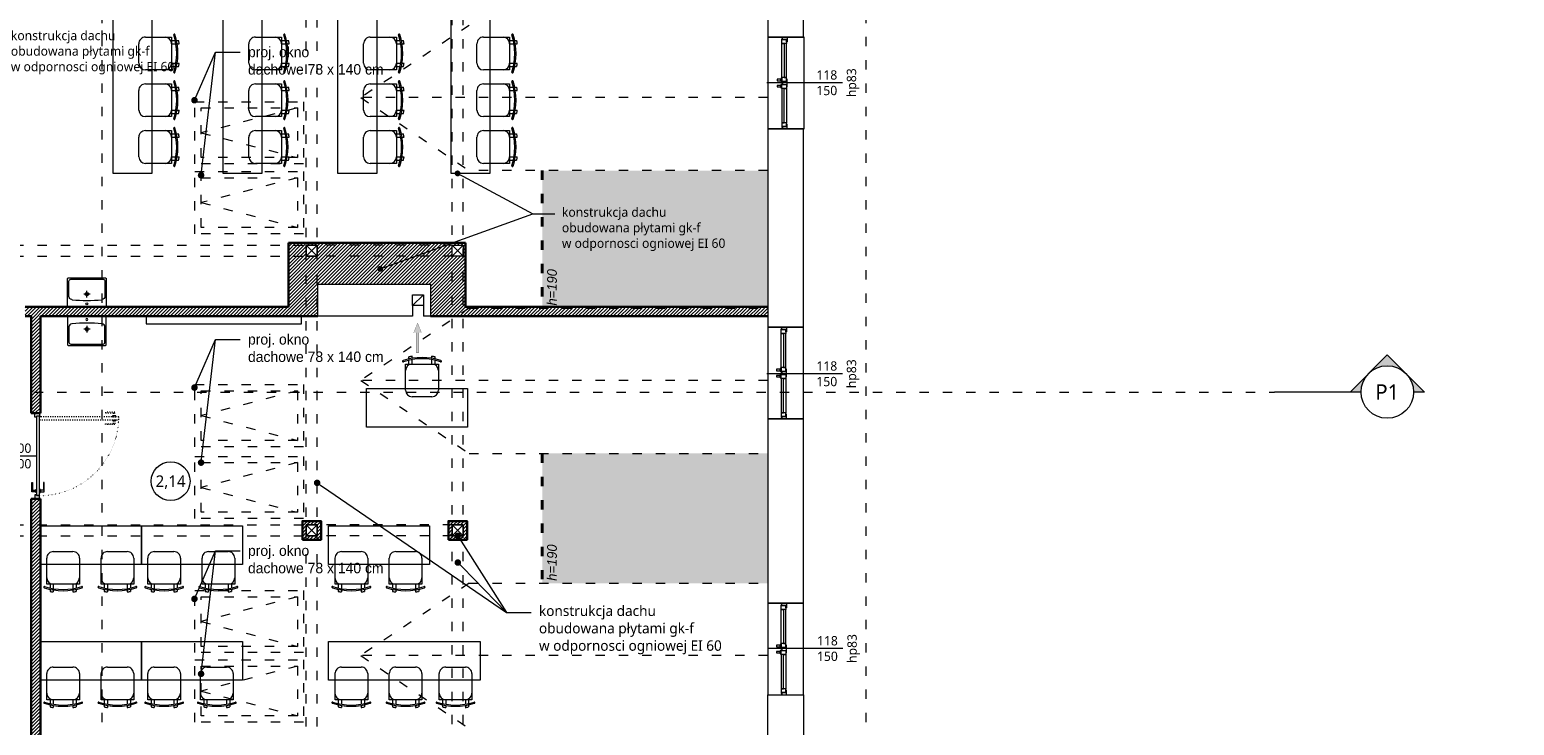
# Model space of a CAD drawing. Header units: millimetres. Extents: x -221 to 149158, y -114258 to 0.
# Tile 139 of 219: x 115604 to 117515, y -64091 to -63196. Entities that reach past the tile are written whole.
import ezdxf
from ezdxf import colors
from ezdxf.entities.mleader import LeaderData, LeaderLine
from ezdxf.enums import TextEntityAlignment as Align
from ezdxf.math import Vec2, Vec3

# ---------------------------------------------------------------- set-up
doc = ezdxf.new("R2010")
doc.units = ezdxf.units.MM
doc.linetypes.add('ACAD_ISO03W100', pattern=[30, 12, -18])
doc.linetypes.add('ACAD_ISO07W100', pattern=[3, 0, -3])
doc.layers.get('0').update_dxf_attribs({"lineweight": 0})
for name, color, linetype, lineweight, true_color in [('A-przekrycieram.ART', 7, 'Continuous', 0, 0xffffff), ('instalacje_arch', 7, 'Continuous', 30, 0xd60000), ('wypełnienie 2', 7, 'Continuous', 0, 0x363636)]:
    doc.layers.add(name, color=color, linetype=linetype, lineweight=lineweight, true_color=true_color)
for name, color, linetype, lineweight in [('A-sanitariaty.ART', 250, 'Continuous', 0), ('OPIS', 4, 'Continuous', 9), ('opis..KF', 250, 'Continuous', 15), ('pomocnicza', 30, 'Continuous', 0), ('stolarka_arch', 250, 'Continuous', 5), ('TEXT', 63, 'Continuous', 0), ('wentylacja..KF', 202, 'Continuous', 15), ('ściana pro..KF', 222, 'Continuous', 30), ('ściany ist..KF', 61, 'Continuous', 5)]:
    doc.layers.add(name, color=color, linetype=linetype, lineweight=lineweight)
doc.styles.add('ARCH', font='segoeuil.ttf')
pattern_1 = [(45, (-12676.463, -28536.048), (-2.24506403, 2.24506403), [])]

# ---------------------------------------------------------------- blocks, each defined once
blk = doc.blocks.new('*U1674')
at = {"layer": 'A-przekrycieram.ART'}
h = blk.add_hatch(color=256, dxfattribs=at)
h.dxf.hatch_style = 1
h.paths.add_polyline_path([(0, 4200), (5940, 4200), (5940, 0), (0, 0)])
h.paths.add_polyline_path([(200, 4100), (5840, 4100), (5840, 100), (200, 100)], flags=16)
blk = doc.blocks.new('*U632')
at = {"layer": 'stolarka_arch', "lineweight": 0}
blk.add_lwpolyline([(0, 0), (118, 0), (118, -46), (0, -46)], close=True, dxfattribs=at)
at = {"layer": 'stolarka_arch'}
for points in [[(0, -22), (6, -22), (6, -23), (3, -23), (3, -28), (0, -28)], [(3, -23), (8, -23), (8, -29), (2, -29), (2, -28), (3, -28)], [(8, -26), (52, -26), (52, -23), (8, -23)], [(8, -26), (52, -26), (52, -29), (8, -29)], [(57, -23), (52, -23), (52, -29), (58, -29), (58, -28), (57, -28)], [(57, -30), (53, -30), (53, -29), (57, -29)], [(54, -22), (64, -22), (64, -23), (61, -23), (61, -28), (57, -28), (57, -23), (54, -23)], [(56, -35), (54, -35), (54, -30), (56, -30)], [(61, -23), (66, -23), (66, -29), (60, -29), (60, -28), (61, -28)], [(65, -30), (61, -30), (61, -29), (65, -29)], [(64, -35), (62, -35), (62, -30), (64, -30)], [(110, -26), (66, -26), (66, -23), (110, -23)], [(110, -26), (66, -26), (66, -29), (110, -29)], [(115, -23), (110, -23), (110, -29), (116, -29), (116, -28), (115, -28)], [(118, -22), (112, -22), (112, -23), (115, -23), (115, -28), (118, -28)]]:
    blk.add_lwpolyline(points, close=True, dxfattribs=at)
blk = doc.blocks.new('*U625')
at = {"layer": 'stolarka_arch', "lineweight": 0}
blk.add_lwpolyline([(0, 0), (118, 0), (118, -46.8), (0, -46.8)], close=True, dxfattribs=at)
at = {"layer": 'stolarka_arch'}
for points in [[(0, -22), (6, -22), (6, -23), (3, -23), (3, -28), (0, -28)], [(3, -23), (8, -23), (8, -29), (2, -29), (2, -28), (3, -28)], [(8, -26), (52, -26), (52, -23), (8, -23)], [(8, -26), (52, -26), (52, -29), (8, -29)], [(57, -23), (52, -23), (52, -29), (58, -29), (58, -28), (57, -28)], [(57, -30), (53, -30), (53, -29), (57, -29)], [(54, -22), (64, -22), (64, -23), (61, -23), (61, -28), (57, -28), (57, -23), (54, -23)], [(56, -35), (54, -35), (54, -30), (56, -30)], [(61, -23), (66, -23), (66, -29), (60, -29), (60, -28), (61, -28)], [(65, -30), (61, -30), (61, -29), (65, -29)], [(64, -35), (62, -35), (62, -30), (64, -30)], [(110, -26), (66, -26), (66, -23), (110, -23)], [(110, -26), (66, -26), (66, -29), (110, -29)], [(115, -23), (110, -23), (110, -29), (116, -29), (116, -28), (115, -28)], [(118, -22), (112, -22), (112, -23), (115, -23), (115, -28), (118, -28)]]:
    blk.add_lwpolyline(points, close=True, dxfattribs=at)
blk = doc.blocks.new('*U618')
at = {"layer": 'opis..KF'}
blk.add_line((20, 0), (-77, 0), dxfattribs=at)
at = {"layer": 'opis..KF', "style": 'ARCH', "flags": 12}
for tag, p in [('150', (0, 10)), ('120', (0, -10))]:
    blk.add_attdef(tag, text='', height=12, dxfattribs=at).set_placement(p, align=Align.MIDDLE_CENTER)
blk.add_attdef('hp', text='', height=12, rotation=90, dxfattribs=at).set_placement((31.7, 0), align=Align.MIDDLE_CENTER)
blk = doc.blocks.new('*U619')
at = {"layer": 'opis..KF'}
blk.add_line((20, 0), (-77, 0), dxfattribs=at)
at = {"layer": 'opis..KF', "style": 'ARCH', "flags": 12}
for tag, p in [('150', (0, 10)), ('120', (0, -10))]:
    blk.add_attdef(tag, text='', height=12, dxfattribs=at).set_placement(p, align=Align.MIDDLE_CENTER)
blk.add_attdef('hp', text='', height=12, rotation=90, dxfattribs=at).set_placement((31.7, 0), align=Align.MIDDLE_CENTER)
blk = doc.blocks.new('*U620')
at = {"layer": 'opis..KF'}
blk.add_line((20, 0), (-77, 0), dxfattribs=at)
at = {"layer": 'opis..KF', "style": 'ARCH', "flags": 12}
for tag, p in [('150', (0, 10)), ('120', (0, -10))]:
    blk.add_attdef(tag, text='', height=12, dxfattribs=at).set_placement(p, align=Align.MIDDLE_CENTER)
blk.add_attdef('hp', text='', height=12, rotation=90, dxfattribs=at).set_placement((31.7, 0), align=Align.MIDDLE_CENTER)
blk = doc.blocks.new('*U517')
at = {"layer": 'instalacje_arch', "lineweight": 20, "true_color": 0xf4ee51}
h = blk.add_hatch(color=41, dxfattribs=at)
h.dxf.hatch_style = 1
h.paths.add_polyline_path([(0, 33.8), (0, 47.7), (-23.9, 23.9, -0.198912)])
h.paths.add_polyline_path([(-47.7, 0), (-23.9, -23.9, -0.198912), (-33.8, 0, -0.198912), (-23.9, 23.9)])
h.paths.add_polyline_path([(-23.9, -23.9), (0, -47.7), (0, -33.8, -0.198912)])
at = {"layer": 'instalacje_arch', "color": 41, "linetype": 'ACAD_ISO03W100', "lineweight": 9, "true_color": 0xf4ee51}
blk.add_line((0, -2912.1), (0, -145), dxfattribs=at)
at = {"layer": 'instalacje_arch', "color": 41, "lineweight": 20, "true_color": 0xf4ee51}
for points in [[(0, -33.8), (0, -47.7), (-47.7, 0), (0, 47.7), (0, 33.8)], [(0, -45), (0, -145)]]:
    blk.add_lwpolyline(points, dxfattribs=at)
blk.add_circle((0, 0), 33.8, dxfattribs=at)
at = {"layer": 'instalacje_arch', "color": 41, "true_color": 0xf4ee51, "style": 'ARCH'}
for tag, p in [('P1', (0, 0)), ('P2', (0, -3057.1))]:
    blk.add_attdef(tag, text='', height=20, rotation=90, dxfattribs=at).set_placement(p, align=Align.MIDDLE_CENTER)
blk = doc.blocks.new('krzesło')
for p, q in [((5.7, 41.6), (5.7, 41.6)), ((1.8, 29.3), (-0.8, 29.3)), ((2.6, 33.5), (0, 33.5)), ((9.1, 29.3), (3.5, 29.3)), ((9.1, 33.5), (4.3, 33.5)), ((9.1, 37.7), (42.8, 37.7)), ((9.1, -4.4), (9.1, 37.7)), ((51.2, 29.3), (51.2, 4)), ((1.8, 4), (-0.8, 4)), ((9.1, 4), (3.5, 4)), ((2.6, -0.2), (0, -0.2)), ((9.1, -0.2), (4.3, -0.2)), ((5.7, -8.3), (5.7, -8.3)), ((42.8, -4.4), (9.1, -4.4))]:
    blk.add_line(p, q)
for centre, radius, start, end in [((79.1, 16.7), 78.3, 161.8381, 198.1619), ((79.1, 16.7), 76.7, 161.8381, 198.1619), ((5.5, 40.8), 0.841, 71.2164, 161.8381), ((5.5, 40.8), 0.841, 341.8381, 71.2164), ((79.1, 16.7), 80.9, 167.9968, 171.0267), ((17.5, 29.3), 8.41, 90, 180), ((42.8, 29.3), 8.41, 0, 90), ((79.1, 16.7), 80.9, 188.9733, 192.0032), ((17.5, 4), 8.41, 180, 270), ((42.8, 4), 8.41, 270, 0), ((5.5, -7.5), 0.841, 198.1619, 288.7836), ((5.5, -7.5), 0.841, 288.7836, 18.1619)]:
    blk.add_arc(centre, radius, start, end)
blk = doc.blocks.new('*U1229')
at = {"layer": 'A-sanitariaty.ART'}
for p, q in [((0, 12.4), (0, 20.8)), ((4.1, 16.6), (-4.1, 16.6))]:
    blk.add_line(p, q, dxfattribs=at)
blk.add_lwpolyline([(24.1, 0), (-24.1, 0, -0.414214), (-24.9, 0.8), (-24.9, 36.5, -0.414214), (-24.1, 37.4), (24.1, 37.4, -0.414214), (24.9, 36.5), (24.9, 0.8, -0.414214)], format="xyb", close=True, dxfattribs=at)
blk.add_lwpolyline([(-19.1, 9.4), (-19.6, 9.5, -0.376652), (-23.2, 13.6), (-23.2, 33.2, -0.414214), (-20.8, 35.7), (20.8, 35.7, -0.414214), (23.2, 33.2), (23.2, 13.6, -0.376652), (19.6, 9.5), (19.1, 9.4)], format="xyb", dxfattribs=at)
for centre, radius in [((0, 16.6), 2.08), ((0, 4.1), 1.25)]:
    blk.add_circle(centre, radius, dxfattribs=at)
blk.add_arc((0, 171.8), 163.5, 263.283, 276.717, dxfattribs=at)
blk = doc.blocks.new('*U650')
at = {"layer": 'stolarka_arch', "linetype": 'ACAD_ISO03W100', "lineweight": 0, "ltscale": 0.1}
for points in [[(3.5, 97), (-1.5, 97), (-1.5, 85), (-0.5, 85), (-0.5, 95), (3.5, 95)], [(3.5, 98), (3.5, 94), (4.5, 94), (4.5, 98)], [(4.5, 102), (4.5, 0), (8.5, 0), (8.5, 102)], [(9.5, 98), (9.5, 94), (8.5, 94), (8.5, 98)], [(9.5, 97), (14.5, 97), (14.5, 85), (13.5, 85), (13.5, 95), (9.5, 95)]]:
    blk.add_lwpolyline(points, close=True, dxfattribs=at)
at = {"layer": 'stolarka_arch'}
for points in [[(5, -4), (5, -6), (0, -6), (0, 0), (4, 0), (4, -4), (5, -4)], [(106, 0), (4, 0), (4, -4), (106, -4)], [(101, 1), (101, 6), (89, 6), (89, 5), (99, 5), (99, 1)], [(102, 1), (98, 1), (98, 0), (102, 0)], [(105, -4), (105, -6), (110, -6), (110, 0), (106, 0), (106, -4), (105, -4)], [(101, -5), (101, -10), (89, -10), (89, -9), (99, -9), (99, -5)], [(102, -5), (98, -5), (98, -4), (102, -4)]]:
    blk.add_lwpolyline(points, close=True, dxfattribs=at)
blk.add_circle((4, 0.5), 0.5, dxfattribs=at)
at = {"layer": 'stolarka_arch', "linetype": 'ACAD_ISO07W100', "lineweight": 0, "ltscale": 0.5}
blk.add_arc((4, 0), 102, 0, 89.6506, dxfattribs=at)
blk = doc.blocks.new('_Dot')
at = {"color": 0, "linetype": 'ByBlock', "lineweight": -2}
blk.add_line((-0.5, 0), (-1, 0), dxfattribs=at)
at = {"color": 0, "linetype": 'ByBlock', "const_width": 0.5}
blk.add_lwpolyline([(-0.25, 0, 1), (0.25, 0, 1)], format="xyb", close=True, dxfattribs=at)
blk = doc.blocks.new('opis drzwi')
at = {"layer": 'opis..KF'}
blk.add_line((-20, 0), (20, 0), dxfattribs=at)
at = {"layer": 'opis..KF', "style": 'ARCH', "flags": 12}
for tag, p in [('90', (0, 10)), ('200', (0, -10))]:
    blk.add_attdef(tag, text='', height=12, dxfattribs=at).set_placement(p, align=Align.MIDDLE_CENTER)
blk = doc.blocks.new('*U1657')
at = {"layer": 'wentylacja..KF', "lineweight": 5}
h = blk.add_hatch(color=256, dxfattribs=at)
h.dxf.hatch_style = 1
h.paths.add_polyline_path([(12.5, 5), (12.5, 1.2), (38.5, 1.2), (38.5, -1.3), (12.5, -1.3), (12.5, -5), (0, 0)])
at = {"layer": 'wentylacja..KF', "color": 240, "const_width": 0.239}
blk.add_lwpolyline([(12.5, 5), (12.5, 1.2), (38.5, 1.2), (38.5, -1.3), (12.5, -1.3), (12.5, -5), (0, 0)], close=True, dxfattribs=at)
blk = doc.blocks.new('nr pom')
at = {"layer": 'opis..KF', "lineweight": 20}
blk.add_circle((0, 0), 25, dxfattribs=at)
at = {"layer": 'opis..KF', "style": 'ARCH'}
blk.add_attdef('00', text='', height=15, dxfattribs=at).set_placement((0, 0), align=Align.MIDDLE_CENTER)

msp = doc.modelspace()

# ---------------------------------------------------------------- hatches: boundary and pattern name
at = {"layer": 'pomocnicza', "linetype": 'ByBlock', "lineweight": 0, "true_color": 0xe8e8e8}
h = msp.add_hatch(color=254, dxfattribs=at)
h.dxf.hatch_style = 1
h.paths.add_polyline_path([(116264.01, -63376.99), (116554.51, -63376.99), (116554.51, -63552.49), (116264.01, -63552.49)])
h = msp.add_hatch(color=254, dxfattribs=at)
h.dxf.hatch_style = 1
h.paths.add_polyline_path([(116264.01, -63907.99), (116554.51, -63907.99), (116554.51, -63740.99), (116264.01, -63740.99)])
at = {"layer": 'wypełnienie 2', "linetype": 'ByBlock'}
h = msp.add_hatch(dxfattribs=at)
h.set_pattern_fill('ANSI31', color=256)
h.set_pattern_definition(pattern_1)
h.paths.add_polyline_path([(116554.51, -63553.99), (116170.14, -63553.99), (116162.26, -63559.24), (116162.26, -63564.49), (116554.51, -63564.49)])
h.paths.add_polyline_path([(116170.14, -63553.99), (116264.01, -63553.99), (116264.01, -63552.49), (116165.26, -63552.49), (116165.26, -63469.99), (116162.26, -63469.99), (116162.26, -63559.24)])
h.paths.add_polyline_path([(116162.26, -63486.99), (116148.26, -63486.99), (116148.26, -63564.49), (116154.38, -63564.49), (116162.26, -63559.24)])
h.paths.add_polyline_path([(116162.26, -63559.24), (116154.38, -63564.49), (116162.26, -63564.49)], flags=17)
h.paths.add_polyline_path([(116148.26, -63486.99), (115974.26, -63486.99), (115974.26, -63564.49), (115975.01, -63564.49), (115975.01, -63522.99), (116120.01, -63522.99), (116120.01, -63564.49), (116148.26, -63564.49)])
h.paths.add_polyline_path([(116148.26, -63472.99), (115974.26, -63472.99), (115974.26, -63486.99), (116148.26, -63486.99)])
h.paths.add_polyline_path([(116119.8, -63480.11, -1), (116122.15, -63479.26, -1)], flags=16)
h.paths.add_polyline_path([(116147.8, -63469.99), (115974.26, -63469.99), (115974.26, -63472.99), (116139.5, -63472.99)])
h.paths.add_polyline_path([(116162.26, -63469.99), (116148.26, -63469.99), (116148.26, -63472.99), (116162.26, -63472.99)])
h.paths.add_polyline_path([(115960.26, -63469.99), (115937.26, -63469.99), (115937.26, -63472.99), (115960.26, -63472.99)])
h.paths.add_polyline_path([(115974.26, -63469.99), (115960.26, -63469.99), (115960.26, -63472.99), (115974.26, -63472.99)])
h.paths.add_polyline_path([(115960.26, -63472.99), (115937.26, -63472.99), (115937.26, -63486.99), (115960.26, -63486.99)])
h.paths.add_polyline_path([(115960.26, -63486.99), (115937.26, -63486.99), (115937.26, -63552.49), (115697.26, -63552.49), (115697.26, -63564.49), (115702, -63564.49), (115960.26, -63564.49)])
h.paths.add_polyline_path([(115974.26, -63486.99), (115960.26, -63486.99), (115960.26, -63564.49), (115974.26, -63564.49)])
h.paths.add_polyline_path([(115697.26, -63552.49), (115653.86, -63552.49), (115598.51, -63552.49), (115598.51, -63564.49), (115606.01, -63564.49), (115606.01, -63661.94), (115618.01, -63661.94), (115618.01, -63564.49), (115697.26, -63564.49)])
h.paths.add_polyline_path([(115618.01, -63661.94), (115606.01, -63661.94), (115606.01, -63689.21), (115618.01, -63689.21)])
h = msp.add_hatch(dxfattribs=at)
h.set_pattern_fill('ANSI31', color=256)
h.set_pattern_definition(pattern_1)
h.paths.add_polyline_path([(115618.01, -63799.21), (115606.01, -63799.21), (115606.01, -63832.99), (115618.01, -63832.99)])
h.paths.add_polyline_path([(115618.01, -63834.1), (115618.01, -63832.99), (115606.01, -63832.99), (115606.01, -63846.99), (115618.01, -63846.99)])
h.paths.add_polyline_path([(115618.01, -63846.99), (115606.01, -63846.99), (115606.01, -64108.6), (115618.01, -64108.6)])
h.paths.add_polyline_path([(115618.01, -64108.6), (115606.01, -64108.6), (115606.01, -64122.6), (115618.01, -64122.6)])
h.paths.add_polyline_path([(115618.01, -64122.6), (115606.01, -64122.6), (115606.01, -64342.49), (115618.01, -64342.49), (115618.01, -64332.49), (115689.42, -64332.49), (115697.26, -64324.13), (115697.26, -64320.49), (115618.01, -64320.49)])
h.paths.add_polyline_path([(115465.81, -63956.43), (115608.91, -63956.43), (115608.91, -63895.77), (115465.81, -63895.77)], flags=9)
h = msp.add_hatch(dxfattribs=at)
h.set_pattern_fill('ANSI31', color=256)
h.set_pattern_definition(pattern_1)
h.paths.add_polyline_path([(115974.26, -63827.99), (115960.26, -63827.99), (115960.26, -63832.99), (115974.26, -63832.99)])
h.paths.add_polyline_path([(115960.26, -63827.99), (115955.26, -63827.99), (115955.26, -63832.99), (115960.26, -63832.99)])
h.paths.add_polyline_path([(115960.26, -63832.99), (115955.26, -63832.99), (115955.26, -63846.99), (115960.26, -63846.99)])
h.paths.add_polyline_path([(115960.26, -63846.99), (115955.26, -63846.99), (115955.26, -63851.99), (115960.26, -63851.99)])
h.paths.add_polyline_path([(115974.26, -63846.99), (115960.26, -63846.99), (115960.26, -63851.99), (115974.26, -63851.99)])
h.paths.add_polyline_path([(115979.26, -63846.99), (115974.26, -63846.99), (115974.26, -63851.99), (115979.26, -63851.99)])
h.paths.add_polyline_path([(115979.26, -63832.99), (115974.26, -63832.99), (115974.26, -63846.99), (115979.26, -63846.99)])
h.paths.add_polyline_path([(115979.26, -63827.99), (115974.26, -63827.99), (115974.26, -63832.99), (115979.26, -63832.99)])
h = msp.add_hatch(dxfattribs=at)
h.set_pattern_fill('ANSI31', color=256)
h.set_pattern_definition(pattern_1)
h.paths.add_polyline_path([(116148.26, -63832.99), (116143.26, -63832.99), (116143.26, -63846.99), (116148.26, -63846.99)])
h.paths.add_polyline_path([(116162.26, -63827.99), (116148.26, -63827.99), (116148.26, -63832.99), (116162.26, -63832.99)])
h.paths.add_polyline_path([(116148.26, -63827.99), (116143.26, -63827.99), (116143.26, -63832.99), (116148.26, -63832.99)])
h.paths.add_polyline_path([(116148.26, -63846.99), (116143.26, -63846.99), (116143.26, -63851.99), (116148.26, -63851.99)])
h.paths.add_polyline_path([(116162.26, -63846.99), (116156.51, -63846.99, -0.2565659), (116155.93, -63848.05, -0.5916395), (116154.01, -63846.99), (116148.26, -63846.99), (116148.26, -63851.99), (116162.26, -63851.99)])
h.paths.add_polyline_path([(116167.26, -63827.99), (116162.26, -63827.99), (116162.26, -63851.99), (116167.26, -63851.99)])

# ---------------------------------------------------------------- linework, layer by layer
at = {"linetype": 'ACAD_ISO03W100'}
for p, q in [((115697.26, -62604.99), (115697.26, -65213.49)), ((115960.26, -64122.6), (115960.26, -62730.99)), ((115974.26, -64122.6), (115974.26, -62730.99)), ((116148.26, -64749.6), (116148.26, -62730.99)), ((116162.26, -64749.6), (116162.26, -62730.99)), ((116170.14, -63189.99), (116030.51, -63282.99)), ((116554.51, -63282.99), (116030.51, -63282.99)), ((116030.51, -63282.99), (116170.14, -63376.99)), ((115948.87, -63296.26), (115824.87, -63328.26)), ((115824.87, -63328.26), (115948.87, -63360.26)), ((115948.87, -63386.13), (115824.87, -63418.13)), ((116554.51, -63376.99), (116170.14, -63376.99)), ((115824.87, -63418.13), (115948.87, -63450.13)), ((115434.26, -63472.99), (115960.26, -63472.99)), ((116148.26, -63472.99), (115974.26, -63472.99)), ((115434.26, -63486.99), (115960.26, -63486.99)), ((116148.26, -63486.99), (115974.26, -63486.99)), ((116170.14, -63553.99), (116030.51, -63646.99)), ((116170.14, -63553.99), (116554.51, -63553.99)), ((116554.51, -63646.99), (116030.51, -63646.99)), ((116030.51, -63646.99), (116170.14, -63740.99)), ((115948.87, -63660.31), (115824.87, -63692.31)), ((115824.87, -63692.31), (115948.87, -63724.31)), ((115948.87, -63752.73), (115824.87, -63784.73)), ((116170.14, -63740.99), (116554.51, -63740.99)), ((115824.87, -63784.73), (115948.87, -63816.73)), ((115434.26, -63832.99), (115960.26, -63832.99)), ((115434.26, -63846.99), (115960.26, -63846.99)), ((116148.26, -63832.99), (115974.26, -63832.99)), ((116148.26, -63846.99), (115974.26, -63846.99)), ((115948.87, -63925.31), (115824.87, -63957.31)), ((116170.14, -63907.99), (116030.51, -64000.99)), ((116170.14, -63907.99), (116554.51, -63907.99)), ((115824.87, -63957.31), (115948.87, -63989.31)), ((116554.51, -64000.99), (116030.51, -64000.99)), ((116030.51, -64000.99), (116170.14, -64094.99)), ((115948.87, -64014.73), (115824.87, -64046.73)), ((115824.87, -64046.73), (115948.87, -64078.73))]:
    msp.add_line(p, q, dxfattribs=at)
for p, q in [((116097.01, -63550.74), (116111.01, -63536.74)), ((116097.01, -63550.74), (116097.01, -63564.49)), ((116111.01, -63550.74), (116111.01, -63564.49))]:
    msp.add_line(p, q)
msp.add_lwpolyline([(114716.51, -62604.99), (116680.51, -62604.99), (116680.51, -64228.99), (116892.51, -64229.46), (116888.01, -64984.55), (116793.65, -64984.55), (116793.65, -65442.38), (116892.51, -65442.38), (116892.51, -65959.92), (116651.14, -66206), (115070.1, -66206)], dxfattribs=at)
for points in [[(115711.59, -63125.55), (115761.59, -63125.55), (115761.59, -63380.55), (115711.59, -63380.55)], [(115853.22, -63125.55), (115903.22, -63125.55), (115903.22, -63380.55), (115853.22, -63380.55)], [(116000.98, -63125.55), (116050.98, -63125.55), (116050.98, -63380.55), (116000.98, -63380.55)], [(116146.75, -63125.55), (116196.75, -63125.55), (116196.75, -63380.55), (116146.75, -63380.55)], [(116097.01, -63536.74), (116111.01, -63536.74), (116111.01, -63550.74), (116097.01, -63550.74)], [(115754.11, -63564.49), (115754.11, -63574.11), (115954.11, -63574.11), (115954.11, -63564.49)], [(116184.01, -63982.82), (116184.01, -64032.82), (115989.01, -64032.82), (115989.01, -63982.82)]]:
    msp.add_lwpolyline(points, close=True)
for points in [[(115816.87, -63368.26), (115816.87, -63288.26), (115956.87, -63288.26), (115956.87, -63368.26)], [(115824.87, -63360.26), (115824.87, -63296.26), (115948.87, -63296.26), (115948.87, -63360.26)], [(115816.87, -63458.13), (115816.87, -63378.13), (115956.87, -63378.13), (115956.87, -63458.13)], [(115824.87, -63450.13), (115824.87, -63386.13), (115948.87, -63386.13), (115948.87, -63450.13)], [(115816.87, -63732.31), (115816.87, -63652.31), (115956.87, -63652.31), (115956.87, -63732.31)], [(115824.87, -63724.31), (115824.87, -63660.31), (115948.87, -63660.31), (115948.87, -63724.31)], [(115816.87, -63824.73), (115816.87, -63744.73), (115956.87, -63744.73), (115956.87, -63824.73)], [(115824.87, -63816.73), (115824.87, -63752.73), (115948.87, -63752.73), (115948.87, -63816.73)], [(115816.87, -63997.31), (115816.87, -63917.31), (115956.87, -63917.31), (115956.87, -63997.31)], [(115824.87, -63989.31), (115824.87, -63925.31), (115948.87, -63925.31), (115948.87, -63989.31)], [(115816.87, -64086.73), (115816.87, -64006.73), (115956.87, -64006.73), (115956.87, -64086.73)], [(115824.87, -64078.73), (115824.87, -64014.73), (115948.87, -64014.73), (115948.87, -64078.73)]]:
    msp.add_lwpolyline(points, close=True, dxfattribs=at)
for points in [[(116037.97, -63707.25), (116037.97, -63657.25), (116167.97, -63657.25), (116167.97, -63707.25), (116037.97, -63707.25)], [(115618.01, -63884.1), (115618.01, -63834.1), (115748.01, -63834.1), (115748.01, -63884.1), (115618.01, -63884.1)], [(115748.01, -63884.1), (115748.01, -63834.1), (115878.01, -63834.1), (115878.01, -63884.1), (115748.01, -63884.1)], [(115989.01, -63884.1), (115989.01, -63834.1), (116119.01, -63834.1), (116119.01, -63884.1), (115989.01, -63884.1)], [(115618.01, -64032.82), (115618.01, -63982.82), (115748.01, -63982.82), (115748.01, -64032.82), (115618.01, -64032.82)], [(115748.01, -64032.82), (115748.01, -63982.82), (115878.01, -63982.82), (115878.01, -64032.82), (115748.01, -64032.82)]]:
    msp.add_lwpolyline(points)
at = {"layer": 'pomocnicza', "color": 114, "linetype": 'ACAD_ISO03W100', "lineweight": 40, "true_color": 0x139b48}
for p, q in [((116264.01, -63376.99), (116264.01, -63553.99)), ((116264.01, -63740.99), (116264.01, -63907.99))]:
    msp.add_line(p, q, dxfattribs=at)
at = {"layer": 'ściana pro..KF', "linetype": 'ByBlock'}
for p, q in [((115937.26, -63469.99), (115937.26, -63552.49)), ((115937.26, -63469.99), (116165.26, -63469.99)), ((116165.26, -63469.99), (116165.26, -63552.49)), ((115937.26, -63552.49), (115598.51, -63552.49)), ((116165.26, -63552.49), (116554.51, -63552.49)), ((115606.01, -63564.49), (115598.51, -63564.49)), ((115606.01, -63689.21), (115606.01, -63564.49)), ((115975.01, -63564.49), (115618.01, -63564.49)), ((115618.01, -63689.21), (115618.01, -63564.49)), ((116120.01, -63564.49), (116554.51, -63564.49)), ((115606.01, -63689.21), (115618.01, -63689.21)), ((115606.01, -63799.21), (115618.01, -63799.21)), ((115606.01, -64361.49), (115606.01, -63799.21)), ((115618.01, -64320.49), (115618.01, -63799.21))]:
    msp.add_line(p, q, dxfattribs=at)
for points in [[(115955.26, -63851.99), (115979.26, -63851.99), (115979.26, -63827.99), (115955.26, -63827.99)], [(116143.26, -63851.99), (116167.26, -63851.99), (116167.26, -63827.99), (116143.26, -63827.99)]]:
    msp.add_lwpolyline(points, close=True, dxfattribs=at)
at = {"layer": 'ściany ist..KF', "linetype": 'ByBlock'}
for p, q in [((115960.26, -63472.99), (115974.26, -63486.99)), ((115960.26, -63486.99), (115974.26, -63472.99)), ((116148.26, -63472.99), (116162.26, -63486.99)), ((116148.26, -63486.99), (116162.26, -63472.99)), ((115975.01, -63564.49), (115975.01, -63522.99)), ((115975.01, -63522.99), (116120.01, -63522.99)), ((116120.01, -63522.99), (116120.01, -63564.49)), ((116097.01, -63564.49), (115975.01, -63564.49)), ((116120.01, -63564.49), (116111.01, -63564.49)), ((115960.26, -63832.99), (115974.26, -63846.99)), ((115960.26, -63846.99), (115974.26, -63832.99)), ((115960.26, -63832.99), (115974.26, -63846.99)), ((115960.26, -63846.99), (115974.26, -63832.99)), ((116148.26, -63832.99), (116162.26, -63846.99)), ((116148.26, -63846.99), (116162.26, -63832.99))]:
    msp.add_line(p, q, dxfattribs=at)
for points in [[(116554.51, -63205.29), (116600.51, -63205.29), (116600.51, -62967.79), (116554.51, -62967.79)], [(116554.51, -63578.56), (116600.51, -63578.56), (116600.51, -63323.29), (116554.51, -63323.29)], [(115960.26, -63486.99), (115974.26, -63486.99), (115974.26, -63472.99), (115960.26, -63472.99)], [(116162.26, -63486.99), (116148.26, -63486.99), (116148.26, -63472.99), (116162.26, -63472.99)], [(116554.51, -63933.73), (116600.51, -63933.73), (116600.51, -63696.56), (116554.51, -63696.56)], [(115960.26, -63846.99), (115974.26, -63846.99), (115974.26, -63832.99), (115960.26, -63832.99)], [(116148.26, -63846.99), (116162.26, -63846.99), (116162.26, -63832.99), (116148.26, -63832.99)]]:
    msp.add_lwpolyline(points, close=True, dxfattribs=at)
for points in [[(115960.26, -63472.99), (115974.26, -63472.99), (115974.26, -63486.99), (115960.26, -63486.99), (115960.26, -63472.99)], [(116148.26, -63472.99), (116162.26, -63472.99), (116162.26, -63486.99), (116148.26, -63486.99), (116148.26, -63472.99)], [(115960.26, -63832.99), (115974.26, -63832.99), (115974.26, -63846.99), (115960.26, -63846.99), (115960.26, -63832.99)], [(115960.26, -63832.99), (115974.26, -63832.99), (115974.26, -63846.99), (115960.26, -63846.99), (115960.26, -63832.99)], [(116148.26, -63832.99), (116162.26, -63832.99), (116162.26, -63846.99), (116148.26, -63846.99), (116148.26, -63832.99)], [(116554.51, -64051.73), (116600.51, -64051.73), (116600.51, -64308.99), (116812.51, -64308.99), (116812.51, -64976.99), (116724.51, -64976.99), (116724.51, -65087.99), (116678.51, -65087.99), (116678.51, -64930.99), (116766.51, -64930.99), (116766.51, -64354.99), (116554.51, -64354.99), (116554.51, -64051.73)]]:
    msp.add_lwpolyline(points, dxfattribs=at)

# ---------------------------------------------------------------- block references
at = {"xscale": 2, "yscale": 2, "zscale": 2}
msp.add_blockref('*U1674', (108660.19, -67505.02), dxfattribs=at)
for p, rotation in [((115795.95, -63209.59), 179.9999999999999), ((115937.59, -63209.59), 179.9999999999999), ((116085.34, -63209.59), 179.9999999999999), ((116231.11, -63209.59), 179.9999999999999), ((115795.95, -63269.76), 179.9999999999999), ((115937.59, -63269.76), 179.9999999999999), ((116085.34, -63269.76), 179.9999999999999), ((116231.11, -63269.76), 179.9999999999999), ((115795.95, -63329.94), 179.9999999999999), ((115937.59, -63329.94), 179.9999999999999), ((116085.34, -63329.94), 179.9999999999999), ((116231.11, -63329.94), 179.9999999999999), ((116092.59, -63616.78), 269.9999999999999), ((115663.97, -63918.46), 89.99999999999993), ((115733.79, -63918.46), 89.99999999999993), ((115793.97, -63918.46), 89.99999999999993), ((115863.79, -63918.46), 89.99999999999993), ((116034.97, -63918.46), 89.99999999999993), ((116104.79, -63918.46), 89.99999999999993), ((115663.97, -64067.18), 89.99999999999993), ((115733.79, -64067.18), 89.99999999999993), ((115793.97, -64067.18), 89.99999999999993), ((115861.79, -64067.18), 89.99999999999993), ((116034.97, -64067.18), 89.99999999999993), ((116104.79, -64067.18), 89.99999999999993), ((116169.07, -64067.18), 89.99999999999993)]:
    msp.add_blockref('krzesło', p, dxfattribs=dict(rotation=rotation))
ref = msp.add_blockref('*U618', (116630.35, -63263.85))
ref.add_attrib('150', '118', dxfattribs={"layer": 'opis..KF', "height": 12, "style": 'ARCH'}).set_placement((116630.35, -63253.85), align=Align.MIDDLE_CENTER)
ref.add_attrib('120', '150', dxfattribs={"layer": 'opis..KF', "height": 12, "style": 'ARCH'}).set_placement((116630.35, -63273.85), align=Align.MIDDLE_CENTER)
ref.add_attrib('hp', 'hp83', dxfattribs={"layer": 'opis..KF', "height": 12, "rotation": 90, "style": 'ARCH'}).set_placement((116662.09, -63263.85), align=Align.MIDDLE_CENTER)
ref = msp.add_blockref('*U619', (116630.35, -63638.43))
ref.add_attrib('150', '118', dxfattribs={"layer": 'opis..KF', "height": 12, "style": 'ARCH'}).set_placement((116630.35, -63628.43), align=Align.MIDDLE_CENTER)
ref.add_attrib('120', '150', dxfattribs={"layer": 'opis..KF', "height": 12, "style": 'ARCH'}).set_placement((116630.35, -63648.43), align=Align.MIDDLE_CENTER)
ref.add_attrib('hp', 'hp83', dxfattribs={"layer": 'opis..KF', "height": 12, "rotation": 90, "style": 'ARCH'}).set_placement((116662.09, -63638.43), align=Align.MIDDLE_CENTER)
ref = msp.add_blockref('*U620', (116631.12, -63992.03))
ref.add_attrib('150', '118', dxfattribs={"layer": 'opis..KF', "height": 12, "style": 'ARCH'}).set_placement((116631.12, -63982.03), align=Align.MIDDLE_CENTER)
ref.add_attrib('120', '150', dxfattribs={"layer": 'opis..KF', "height": 12, "style": 'ARCH'}).set_placement((116631.12, -64002.03), align=Align.MIDDLE_CENTER)
ref.add_attrib('hp', 'hp83', dxfattribs={"layer": 'opis..KF', "height": 12, "rotation": 90, "style": 'ARCH'}).set_placement((116662.86, -63992.03), align=Align.MIDDLE_CENTER)
at = {"layer": 'A-sanitariaty.ART'}
msp.add_blockref('*U1229', (115677.93, -63552.49), dxfattribs=at)
at = {"layer": 'A-sanitariaty.ART', "xscale": -1, "rotation": 180}
msp.add_blockref('*U1229', (115677.93, -63564.49), dxfattribs=at)
at = {"layer": 'OPIS'}
ref = msp.add_blockref('*U517', (117351.82, -63661.94), dxfattribs=dict(at, rotation=270))
ref.add_attrib('P1', 'P1', dxfattribs={"layer": 'instalacje_arch', "color": 41, "true_color": 0xf4ee51, "height": 20, "style": 'ARCH'}).set_placement((117351.82, -63661.94), align=Align.MIDDLE_CENTER)
at = {"layer": 'opis..KF', "color": 30}
msp.add_blockref('nr pom', (115785.64, -63776.73), dxfattribs=at).add_auto_attribs({'00': '2,14'})
at = {"layer": 'stolarka_arch', "xscale": -1, "rotation": 270}
for name, p in [('*U625', (116601.28, -63323.29)), ('*U632', (116600.51, -63696.56)), ('*U632', (116600.51, -64051.73))]:
    msp.add_blockref(name, p, dxfattribs=at)
at = {"layer": 'stolarka_arch', "rotation": 270}
msp.add_blockref('*U650', (115617.01, -63689.21), dxfattribs=at)
at = {"layer": 'TEXT'}
ref = msp.add_blockref('opis drzwi', (115593.01, -63744.21), dxfattribs=at)
ref.add_attrib('90', '100', dxfattribs={"layer": 'opis..KF', "height": 12, "style": 'ARCH'}).set_placement((115593.01, -63734.21), align=Align.MIDDLE_CENTER)
ref.add_attrib('200', '200', dxfattribs={"layer": 'opis..KF', "height": 12, "style": 'ARCH'}).set_placement((115593.01, -63754.21), align=Align.MIDDLE_CENTER)
at = {"layer": 'wentylacja..KF', "rotation": 270}
msp.add_blockref('*U1657', (116103.59, -63572.94), dxfattribs=at)

# ---------------------------------------------------------------- texts
at = {"layer": 'opis..KF', "char_height": 12.48, "attachment_point": 5, "rotation": 90, "style": 'ARCH'}
for insert in [(116276.67, -63527.18), (116276.67, -63881.47)]:
    msp.add_mtext_dynamic_manual_height_columns('{\\fCentury Gothic|b0|i1|c238|p34;h=190}', width=156.7001, gutter_width=70, heights=[0], dxfattribs=dict(at, insert=insert))

# ---------------------------------------------------------------- leaders
at = {"layer": 'opis..KF', "lineweight": 9}
ml = msp.add_multileader_mtext('Standard', dxfattribs=at)
ml.set_content('konstrukcja dachu\\Pobudowana płytami gk-f\\Pw odpornosci ogniowej EI 60', color=256, style='ARCH')
ml.set_leader_properties(color=256, linetype='ByLayer', lineweight=-1)
ml.set_arrow_properties(name='DOT')
ml.build(insert=Vec2(0, 0))
ml.multileader.update_dxf_attribs({"arrow_head_size": 7.5})
ctx = ml.context
ctx.base_point, ctx.char_height, ctx.arrow_head_size, ctx.landing_gap_size, ctx.plane_origin = Vec3(116123.06, -63049.81), 12, 7.5, 9, Vec3(115112.48, -63145.18)
notes = []
notes.append((ctx, [(1, (1, 1, 0), (116094.67, -63049.81), (1, 0), 28.39, [(0, [(116039.24, -63123.99)], 0, [])])]))
ctx.mtext.insert, ctx.mtext.flow_direction = Vec3(116132.06, -63041.8), 5
ml = msp.add_multileader_mtext('Standard', dxfattribs=at)
ml.set_content('konstrukcja dachu\\Pobudowana płytami gk-f\\Pw odpornosci ogniowej EI 60', color=256, style='ARCH')
ml.set_leader_properties(color=256, linetype='ByLayer', lineweight=-1)
ml.set_arrow_properties(name='DOT')
ml.build(insert=Vec2(0, 0))
ml.multileader.update_dxf_attribs({"arrow_head_size": 7.5})
ctx = ml.context
ctx.base_point, ctx.char_height, ctx.arrow_head_size, ctx.landing_gap_size, ctx.plane_origin = Vec3(115571.02, -63205.09), 12, 7.5, 9, Vec3(114560.45, -63300.47)
notes.append((ctx, [(1, (1, 1, 0), (115542.63, -63205.09), (1, 0), 28.39, [(0, [(115510.98, -63123.99)], 0, [])])]))
ctx.mtext.insert, ctx.mtext.flow_direction = Vec3(115580.02, -63197.08), 5
ml = msp.add_multileader_mtext('Standard', dxfattribs=at)
ml.set_content('{\\fCentury Gothic|b0|i0|c238|p34;proj. okno \\Pdachowe 78 x 140 cm}', color=256, style='ARCH')
ml.set_leader_properties(color=256, linetype='ByLayer', lineweight=-1)
ml.set_arrow_properties(name='DOT')
ml.build(insert=Vec2(0, 0))
ml.multileader.update_dxf_attribs({"dogleg_length": 31.74, "arrow_head_size": 8.39})
ctx = ml.context
ctx.base_point, ctx.char_height, ctx.arrow_head_size, ctx.landing_gap_size, ctx.plane_origin = Vec3(115875.21, -63224.45), 13.4164, 8.39, 10.06, Vec3(116188.69, -63140.62)
notes.append((ctx, [(1, (1, 1, 0), (115843.47, -63224.45), (1, 0), 31.74, [(0, [(115816.36, -63286.39)], 0, [])])]))
ctx.mtext.insert, ctx.mtext.flow_direction = Vec3(115885.27, -63217.57), 5
ml = msp.add_multileader_mtext('Standard', dxfattribs=at)
ml.set_content(' ', color=256, style='ARCH')
ml.set_leader_properties(color=256, linetype='ByLayer', lineweight=-1)
ml.set_arrow_properties(name='DOT')
ml.build(insert=Vec2(0, 0))
ml.multileader.update_dxf_attribs({"dogleg_length": 31.74, "arrow_head_size": 8.39})
ctx = ml.context
ctx.base_point, ctx.char_height, ctx.arrow_head_size, ctx.landing_gap_size, ctx.plane_origin = Vec3(115875.21, -63224.45), 13.42, 8.39, 10.06, Vec3(115188.68, -63288.03)
notes.append((ctx, [(1, (1, 1, 0), (115843.47, -63224.45), (1, 0), 31.74, [(0, [(115824.87, -63382.88)], 0, [])])]))
ctx.mtext.insert, ctx.mtext.width, ctx.mtext.flow_direction = Vec3(115885.27, -63217.74), 152.5547, 5
ml = msp.add_multileader_mtext('Standard', dxfattribs=at)
ml.set_content('konstrukcja dachu\\Pobudowana płytami gk-f\\Pw odpornosci ogniowej EI 60', color=256, style='ARCH')
ml.set_leader_properties(color=256, linetype='ByLayer', lineweight=-1)
ml.set_arrow_properties(name='DOT')
ml.build(insert=Vec2(0, 0))
ml.multileader.update_dxf_attribs({"arrow_head_size": 7.5})
ctx = ml.context
ctx.base_point, ctx.char_height, ctx.arrow_head_size, ctx.landing_gap_size, ctx.plane_origin = Vec3(116280.33, -63432.39), 12, 7.5, 9, Vec3(115269.76, -63527.76)
notes.append((ctx, [(1, (1, 1, 0), (116251.94, -63432.39), (1, 0), 28.39, [(0, [(116155.08, -63380.55)], 0, [])])]))
ctx.mtext.insert, ctx.mtext.flow_direction = Vec3(116289.33, -63424.37), 5
ml = msp.add_multileader_mtext('Standard', dxfattribs=at)
ml.set_content(' ', color=256, style='ARCH')
ml.set_leader_properties(color=256, linetype='ByLayer', lineweight=-1)
ml.set_arrow_properties(name='DOT')
ml.build(insert=Vec2(0, 0))
ml.multileader.update_dxf_attribs({"arrow_head_size": 7.5})
ctx = ml.context
ctx.base_point, ctx.char_height, ctx.arrow_head_size, ctx.landing_gap_size, ctx.plane_origin = Vec3(116277.63, -63432.39), 12, 7.5, 9, Vec3(115269.76, -63527.76)
notes.append((ctx, [(1, (1, 1, 0), (116251.94, -63432.39), (1, 0), 25.68, [(0, [(116055.49, -63503.33)], 0, [])])]))
ctx.mtext.insert, ctx.mtext.width, ctx.mtext.flow_direction = Vec3(116286.63, -63426.39), 228.832, 5
ml = msp.add_multileader_mtext('Standard', dxfattribs=at)
ml.set_content('{\\fCentury Gothic|b0|i0|c238|p34;proj. okno \\Pdachowe 78 x 140 cm}', color=256, style='ARCH')
ml.set_leader_properties(color=256, linetype='ByLayer', lineweight=-1)
ml.set_arrow_properties(name='DOT')
ml.build(insert=Vec2(0, 0))
ml.multileader.update_dxf_attribs({"dogleg_length": 31.74, "arrow_head_size": 8.39})
ctx = ml.context
ctx.base_point, ctx.char_height, ctx.arrow_head_size, ctx.landing_gap_size, ctx.plane_origin = Vec3(115875.21, -63594.3), 13.4164, 8.39, 10.06, Vec3(116188.69, -63510.47)
notes.append((ctx, [(1, (1, 1, 0), (115843.47, -63594.3), (1, 0), 31.74, [(0, [(115816.36, -63656.24)], 0, [])])]))
ctx.mtext.insert, ctx.mtext.flow_direction = Vec3(115885.27, -63587.42), 5
ml = msp.add_multileader_mtext('Standard', dxfattribs=at)
ml.set_content(' ', color=256, style='ARCH')
ml.set_leader_properties(color=256, linetype='ByLayer', lineweight=-1)
ml.set_arrow_properties(name='DOT')
ml.build(insert=Vec2(0, 0))
ml.multileader.update_dxf_attribs({"dogleg_length": 31.74, "arrow_head_size": 8.39})
ctx = ml.context
ctx.base_point, ctx.char_height, ctx.arrow_head_size, ctx.landing_gap_size, ctx.plane_origin = Vec3(115875.21, -63594.3), 13.42, 8.39, 10.06, Vec3(115188.68, -63657.88)
notes.append((ctx, [(1, (1, 1, 0), (115843.47, -63594.3), (1, 0), 31.74, [(0, [(115824.87, -63752.73)], 0, [])])]))
ctx.mtext.insert, ctx.mtext.width, ctx.mtext.flow_direction = Vec3(115885.27, -63587.59), 152.5547, 5
ml = msp.add_multileader_mtext('Standard', dxfattribs=at)
ml.set_content(' ', color=256, style='ARCH')
ml.set_leader_properties(color=256, linetype='ByLayer', lineweight=-1)
ml.set_arrow_properties(name='DOT')
ml.build(insert=Vec2(0, 0))
ml.multileader.update_dxf_attribs({"dogleg_length": 31.74, "arrow_head_size": 8.39})
ctx = ml.context
ctx.base_point, ctx.char_height, ctx.arrow_head_size, ctx.landing_gap_size, ctx.plane_origin = Vec3(116249.77, -63945.76), 13.42, 8.39, 10.06, Vec3(115563.24, -64019.71)
notes.append((ctx, [(1, (1, 1, 0), (116218.04, -63945.76), (1, 0), 31.74, [(0, [(115974.26, -63778.82)], 0, [])])]))
ctx.mtext.insert, ctx.mtext.width, ctx.mtext.flow_direction = Vec3(116259.84, -63939.05), 152.5547, 5
ml = msp.add_multileader_mtext('Standard', dxfattribs=at)
ml.set_content('konstrukcja dachu\\Pobudowana płytami gk-f\\Pw odpornosci ogniowej EI 60', color=256, style='ARCH')
ml.set_leader_properties(color=256, linetype='ByLayer', lineweight=-1)
ml.set_arrow_properties(name='DOT')
ml.build(insert=Vec2(0, 0))
ml.multileader.update_dxf_attribs({"dogleg_length": 31.74, "arrow_head_size": 8.39})
ctx = ml.context
ctx.base_point, ctx.char_height, ctx.arrow_head_size, ctx.landing_gap_size, ctx.plane_origin = Vec3(116249.77, -63945.76), 13.4164, 8.39, 10.06, Vec3(115563.24, -64009.34)
notes.append((ctx, [(1, (1, 1, 0), (116218.04, -63945.76), (1, 0), 31.74, [(0, [(116155.26, -63846.99)], 0, [])])]))
ctx.mtext.insert, ctx.mtext.flow_direction = Vec3(116259.84, -63936.8), 5
ml = msp.add_multileader_mtext('Standard', dxfattribs=at)
ml.set_content('{\\fCentury Gothic|b0|i0|c238|p34;proj. okno \\Pdachowe 78 x 140 cm}', color=256, style='ARCH')
ml.set_leader_properties(color=256, linetype='ByLayer', lineweight=-1)
ml.set_arrow_properties(name='DOT')
ml.build(insert=Vec2(0, 0))
ml.multileader.update_dxf_attribs({"dogleg_length": 31.74, "arrow_head_size": 8.39})
ctx = ml.context
ctx.base_point, ctx.char_height, ctx.arrow_head_size, ctx.landing_gap_size, ctx.plane_origin = Vec3(115875.21, -63866.27), 13.4164, 8.39, 10.06, Vec3(116188.69, -63782.44)
notes.append((ctx, [(1, (1, 1, 0), (115843.47, -63866.27), (1, 0), 31.74, [(0, [(115816.36, -63928.2)], 0, [])])]))
ctx.mtext.insert, ctx.mtext.flow_direction = Vec3(115885.27, -63859.39), 5
ml = msp.add_multileader_mtext('Standard', dxfattribs=at)
ml.set_content(' ', color=256, style='ARCH')
ml.set_leader_properties(color=256, linetype='ByLayer', lineweight=-1)
ml.set_arrow_properties(name='DOT')
ml.build(insert=Vec2(0, 0))
ml.multileader.update_dxf_attribs({"dogleg_length": 31.74, "arrow_head_size": 8.39})
ctx = ml.context
ctx.base_point, ctx.char_height, ctx.arrow_head_size, ctx.landing_gap_size, ctx.plane_origin = Vec3(115875.21, -63866.27), 13.42, 8.39, 10.06, Vec3(115188.68, -63929.85)
notes.append((ctx, [(1, (1, 1, 0), (115843.47, -63866.27), (1, 0), 31.74, [(0, [(115824.87, -64024.7)], 0, [])])]))
ctx.mtext.insert, ctx.mtext.width, ctx.mtext.flow_direction = Vec3(115885.27, -63859.56), 152.5547, 5
ml = msp.add_multileader_mtext('Standard', dxfattribs=at)
ml.set_content(' ', color=256, style='ARCH')
ml.set_leader_properties(color=256, linetype='ByLayer', lineweight=-1)
ml.set_arrow_properties(name='DOT')
ml.build(insert=Vec2(0, 0))
ml.multileader.update_dxf_attribs({"dogleg_length": 31.74, "arrow_head_size": 8.39})
ctx = ml.context
ctx.base_point, ctx.char_height, ctx.arrow_head_size, ctx.landing_gap_size, ctx.plane_origin = Vec3(116249.77, -63945.76), 13.42, 8.39, 10.06, Vec3(115563.24, -64009.34)
notes.append((ctx, [(1, (1, 1, 0), (116218.04, -63945.76), (1, 0), 31.74, [(0, [(116155.33, -63881.41)], 0, [])])]))
ctx.mtext.insert, ctx.mtext.width, ctx.mtext.flow_direction = Vec3(116259.84, -63939.05), 152.5547, 5
for ctx, leaders in notes:
    for number, flags, end, landing, length, lines in leaders:
        leader = LeaderData()
        leader.index, (leader.has_last_leader_line, leader.has_dogleg_vector, leader.attachment_direction) = number, flags
        leader.last_leader_point, leader.dogleg_vector, leader.dogleg_length = Vec3(end), Vec3(landing), length
        for number, points, colour, breaks in lines:
            line = LeaderLine()
            line.index, line.vertices, line.color, line.breaks = number, Vec3.list(points), colors.encode_raw_color(colour), breaks
            leader.lines.append(line)
        ctx.leaders.append(leader)

doc.saveas('drawing.dxf')
